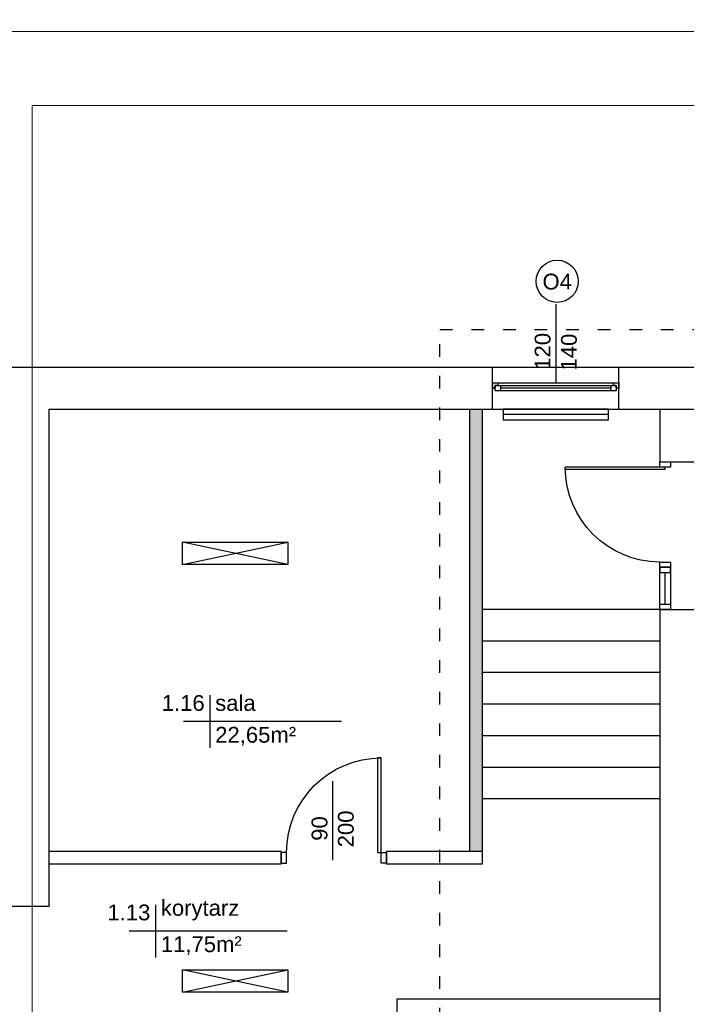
# Model space of a CAD drawing. Header units: millimetres. Extents: x -2994 to 13921, y -9859 to 2415.
# Tile 33 of 47: x 8100 to 8733, y -1198 to -263. Entities that reach past the tile are written whole.
import ezdxf
from ezdxf.enums import TextEntityAlignment as Align

# ---------------------------------------------------------------- set-up
doc = ezdxf.new("R2010")
doc.units = ezdxf.units.MM
doc.linetypes.add('ACAD_ISO03W100', pattern=[30, 12, -18])
for name, color, linetype, true_color in [('A_kreskowanie', 7, 'Continuous', 0x5e5e5e), ('A_sc_istn', 253, 'Continuous', 0x828282), ('A_sc_proj', 7, 'Continuous', 0x5e5e5e), ('A_stolarka', 7, 'Continuous', 0x5e5e5e), ('A_wymiary', 7, 'Continuous', 0x5e5e5e)]:
    doc.layers.add(name, color=color, linetype=linetype, true_color=true_color)
doc.layers.add('IE_OPISY_ogólne', color=7, linetype='Continuous', lineweight=30)
doc.layers.add('IE_OŚW_oprawy podstawowe', color=1, linetype='Continuous', lineweight=30)
doc.styles.get("Standard").update_dxf_attribs({"font": 'arial.ttf'})
doc.linetypes.add('TRACKS', pattern='A,0.15,[130,ltypeshp.shx,S=0.25,R=0,X=0,Y=0],0.15', length=0.3)

# ---------------------------------------------------------------- blocks, each defined once
blk = doc.blocks.new('*U27')
for p, q in [((-32.5, 20), (-37.5, 20)), ((-32.5, 17.5), (-32.5, 20)), ((77.5, 20), (-32.5, 20)), ((82.5, 20), (77.5, 20)), ((77.5, 20), (77.5, 17.5)), ((-37.5, 15), (-35, 15)), ((-35, 15), (-35, 17.5)), ((-35, 17.5), (-32.5, 17.5)), ((-30, 17.5), (-35, 17.5)), ((-35, 17.5), (-35, 12.5)), ((-35, 12.5), (-30, 12.5)), ((-30, 12.5), (-30, 17.5)), ((75, 17.5), (-30, 17.5)), ((-30, 15), (75, 15)), ((-30, 12.5), (75, 12.5)), ((-30, 12.5), (75, 12.5)), ((80, 17.5), (75, 17.5)), ((75, 17.5), (75, 12.5)), ((75, 12.5), (80, 12.5)), ((77.5, 17.5), (80, 17.5)), ((80, 17.5), (80, 15)), ((80, 12.5), (80, 17.5)), ((80, 15), (82.5, 15))]:
    blk.add_line(p, q)
for points in [[(-37.5, 20), (-37.5, 15), (-35, 15)], [(82.5, 20), (82.5, 15), (80, 15)]]:
    blk.add_lwpolyline(points)
blk = doc.blocks.new('*U15')
blk.add_lwpolyline([(75, 0), (0, 0)])
for tag, p in [('H', (30, 20)), ('S', (30, -5))]:
    blk.add_attdef(tag, text='', height=15, rotation=180).set_placement(p, align=Align.CENTER)
blk = doc.blocks.new('*U26')
for points in [[(35, 900), (35, 0), (0, 0), (0, 900)], [(-50, -100), (0, -100), (0, 0), (-50, 0)], [(950, 0), (950, -100), (900, -100), (900, 0)]]:
    blk.add_lwpolyline(points, close=True)
blk.add_arc((0, 0), 900, 0, 90)
blk = doc.blocks.new('jndf')
at = {"layer": 'A_stolarka', "ltscale": 2}
for p, q in [((6685.7, -1555593.7), (6685.7, -1556543.7)), ((6685.7, -1555593.7), (6705.7, -1555593.7)), ((6705.7, -1555593.7), (6705.7, -1556543.7))]:
    blk.add_line(p, q, dxfattribs=at)
for points in [[(5755.7, -1555643.7), (5805.7, -1555643.7), (5805.7, -1555543.7), (5755.7, -1555543.7)], [(6705.7, -1555643.7), (6755.7, -1555643.7), (6755.7, -1555543.7), (6705.7, -1555543.7)]]:
    blk.add_lwpolyline(points, close=True, dxfattribs=at)
blk.add_arc((6705.7, -1555643.7), 900, 180, 270, dxfattribs=at)

msp = doc.modelspace()

# ---------------------------------------------------------------- hatches: boundary and pattern name
at = {"layer": 'A_kreskowanie', "ltscale": 2}
h = msp.add_hatch(color=256, dxfattribs=at)
h.dxf.hatch_style = 1
h.paths.add_polyline_path([(8979.623, -865.1), (8967.623, -865.1), (8967.623, -1001.1), (8979.623, -1001.1)])
h.paths.add_polyline_path([(9123.82, -1033.1), (9123.82, -1031.1), (8979.623, -1031.1), (8979.623, -1043.1), (9123.82, -1043.1)])
h.paths.add_polyline_path([(9111.82, -1043.1), (9099.82, -1043.1), (9099.82, -1053.1), (9111.82, -1053.1)])
h.paths.add_polyline_path([(9264.499, -1031.1), (9223.82, -1031.1), (9223.82, -1043.1), (9264.499, -1043.1)])
h.paths.add_polyline_path([(9252.499, -865.1), (9240.499, -865.1), (9240.499, -873.1), (9240.499, -930.1), (9240.499, -1031.1), (9252.499, -1031.1)])
h.paths.add_polyline_path([(9474.536, -865.1), (9462.536, -865.1), (9462.536, -1031.1), (9382.711, -1031.1), (9367.82, -1031.1), (9367.82, -1043.1), (9474.536, -1043.1)])
h.paths.add_polyline_path([(9394.711, -1043.1), (9382.711, -1043.1), (9382.711, -1193.1), (9394.711, -1193.1)])
h.paths.add_polyline_path([(9111.82, -1153.546), (9099.82, -1153.546), (9099.82, -1193.1), (9111.82, -1193.1)])
h.paths.add_polyline_path([(8979.623, -1013.1), (8967.623, -1013.1), (8967.623, -1193.1), (8979.623, -1193.1)])
h.paths.add_polyline_path([(8841.258, -1193.1), (8759.854, -1193.1), (8759.854, -1203.1), (8764.854, -1203.1), (8764.854, -1213.1, 0.0278424), (8765.412, -1223.1), (8841.258, -1223.1)])
h.paths.add_polyline_path([(8764.854, -1213.1), (8759.854, -1213.1), (8759.854, -1223.1), (8765.412, -1223.1, -0.0278424)], flags=17)
h.paths.add_polyline_path([(8764.854, -1203.1), (8759.854, -1203.1), (8759.854, -1213.1), (8764.854, -1213.1)], flags=17)
h.paths.add_polyline_path([(8747.82, -1505.1), (8707.82, -1505.1), (8707.82, -1605.1), (8747.82, -1605.1)])
h.paths.add_polyline_path([(8758.413, -1605.1), (8747.82, -1605.1), (8747.82, -1617.1), (8758.413, -1617.1)])
h.paths.add_polyline_path([(8767.32, -1605.1), (8758.413, -1605.1), (8758.413, -1617.1), (8767.32, -1617.1)])
h.paths.add_polyline_path([(9056.82, -1605.1), (8907.32, -1605.1), (8907.32, -1617.1), (9056.82, -1617.1)])
h.paths.add_polyline_path([(9068.82, -1595.1), (9056.82, -1595.1), (9056.82, -1803.1), (9068.82, -1803.1)])
h.paths.add_polyline_path([(9370.82, -1363.1), (9358.82, -1363.1), (9068.82, -1363.1), (9068.82, -1375.1), (9358.82, -1375.1), (9358.82, -1803.1), (9370.82, -1803.1)])
h.paths.add_polyline_path([(10247.82, -853.1), (9367.82, -853.1), (9367.82, -865.1), (10247.82, -865.1)])
h.paths.add_polyline_path([(9846.351, -865.1), (9834.351, -865.1), (9834.351, -1193.1), (9846.351, -1193.1)])
h.paths.add_polyline_path([(10057.82, -865.1), (10045.82, -865.1), (10045.82, -1193.1), (10057.82, -1193.1)])
h.paths.add_polyline_path([(8538.82, -633.1), (8526.82, -633.1), (8526.82, -1053.1), (8538.82, -1053.1)])

# ---------------------------------------------------------------- linework, layer by layer
at = {"layer": 'A_sc_istn'}
for points in [[(8087.82, -1105.1), (8087.82, -593.1), (10237.82, -593.1), (10237.82, -263.1)], [(8127.82, -1105.1), (8127.82, -633.1), (10277.82, -633.1), (10277.82, -263.1)], [(8548.82, -633.1), (8548.82, -593.1)], [(8668.82, -633.1), (8668.82, -593.1)], [(8707.82, -633.1), (8707.82, -683.1)], [(8254.237, -780.56), (8354.237, -759.347)], [(8354.237, -780.56), (8254.237, -759.347)], [(8707.82, -823.1), (8707.82, -1505.1)], [(8280.363, -904.661), (8280.363, -954.661)], [(8405.363, -929.661), (8255.363, -929.661)], [(8348.109, -1053.1), (8127.82, -1053.1)], [(8348.109, -1065.1), (8348.109, -1053.1)], [(8538.82, -1053.1), (8448.109, -1053.1)], [(8448.109, -1065.1), (8448.109, -1053.1)], [(8348.109, -1065.1), (8127.82, -1065.1)], [(8538.82, -1065.1), (8448.109, -1065.1)], [(8127.82, -1105.1), (8087.82, -1105.1)], [(8228.731, -1103.537), (8228.731, -1153.537)], [(8353.731, -1128.537), (8203.731, -1128.537)], [(8254.237, -1186.486), (8354.237, -1165.272)], [(8354.237, -1186.486), (8254.237, -1165.272)], [(8707.82, -1193.1), (8457.82, -1193.1), (8457.82, -1223.1), (8707.82, -1223.1)]]:
    msp.add_lwpolyline(points, dxfattribs=at)
for points in [[(8658.82, -633.1), (8558.82, -633.1), (8558.82, -643.1), (8658.82, -643.1)], [(8254.237, -759.347), (8354.237, -759.347), (8354.237, -780.56), (8254.237, -780.56)], [(8254.237, -1165.272), (8354.237, -1165.272), (8354.237, -1186.486), (8254.237, -1186.486)]]:
    msp.add_lwpolyline(points, close=True, dxfattribs=at)
at = {"layer": 'A_sc_istn', "linetype": 'TRACKS', "ltscale": 20}
msp.add_lwpolyline([(8658.82, -638.1), (8558.82, -638.1)], dxfattribs=at)
at = {"layer": 'A_sc_istn'}
msp.add_circle((8610.206, -511.505), 20, dxfattribs=at)
at = {"layer": 'A_sc_proj', "ltscale": 2}
for p, q in [((8526.82, -633.1), (8526.82, -1053.1)), ((8538.82, -633.1), (8538.82, -1065.1)), ((8707.82, -683.1), (8747.82, -683.1)), ((8707.82, -823.1), (8747.82, -823.1))]:
    msp.add_line(p, q, dxfattribs=at)
at = {"layer": 'A_stolarka', "ltscale": 2}
msp.add_line((8712.82, -818.1), (8712.82, -788.1), dxfattribs=at)
for points in [[(8707.82, -783.1), (8707.82, -788.1), (8717.82, -788.1), (8717.82, -783.1)], [(8717.82, -783.1), (8717.82, -823.1), (8707.82, -823.1), (8707.82, -783.1)], [(8707.82, -823.1), (8707.82, -818.1), (8717.82, -818.1), (8717.82, -823.1)]]:
    msp.add_lwpolyline(points, close=True, dxfattribs=at)
at = {"layer": 'A_wymiary', "ltscale": 2}
for p, q in [((8707.82, -823.1), (8538.82, -823.1)), ((8707.82, -853.1), (8538.82, -853.1)), ((8707.82, -883.1), (8538.82, -883.1)), ((8707.82, -913.1), (8538.82, -913.1)), ((8707.82, -943.1), (8538.82, -943.1)), ((8707.82, -973.1), (8538.82, -973.1)), ((8707.82, -1003.1), (8538.82, -1003.1))]:
    msp.add_line(p, q, dxfattribs=at)
at = {"layer": 'IE_OPISY_ogólne', "lineweight": 15}
for points in [[(7951.507, -274.445), (7951.507, -3244.445), (13891.507, -3244.445), (13891.507, -274.445)], [(8111.507, -344.445), (8111.507, -3174.445), (13821.507, -3174.445), (13821.507, -344.445)]]:
    msp.add_lwpolyline(points, close=True, dxfattribs=at)
at = {"layer": 'IE_OŚW_oprawy podstawowe', "color": 0, "linetype": 'ACAD_ISO03W100'}
msp.add_lwpolyline([(8498.772, -557.358), (10316.254, -557.358), (10316.821, -1869.687), (8688.82, -1872.795), (8688.82, -1213.294), (8498.772, -1213.294)], close=True, dxfattribs=at)

# ---------------------------------------------------------------- block references
at = {"layer": 'A_sc_istn', "linetype": 'ACAD_ISO03W100'}
ref = msp.add_blockref('*U15', (8608.82, -608.097), dxfattribs=dict(at, xscale=-1, rotation=270))
ref.add_attrib('S', '120', dxfattribs={"layer": '0', "height": 15, "rotation": 90}).set_placement((8603.82, -578.028), align=Align.CENTER)
ref.add_attrib('H', '140', dxfattribs={"layer": '0', "height": 15, "rotation": 90}).set_placement((8628.82, -578.721), align=Align.CENTER)
at = {"layer": 'A_sc_istn', "xscale": -1}
msp.add_blockref('*U27', (8631.32, -628.097), dxfattribs=at)
at = {"layer": 'A_sc_istn', "xscale": -0.1, "yscale": 0.1, "zscale": 0.1}
msp.add_blockref('*U26', (8443.109, -1054.1), dxfattribs=at)
at = {"layer": 'A_sc_istn', "linetype": 'ACAD_ISO03W100'}
ref = msp.add_blockref('*U15', (8396.909, -1061.066), dxfattribs=dict(at, xscale=-1, rotation=270))
ref.add_attrib('S', '90', dxfattribs={"layer": '0', "height": 15, "rotation": 90}).set_placement((8391.909, -1031.193), align=Align.CENTER)
ref.add_attrib('H', '200', dxfattribs={"layer": '0', "height": 15, "rotation": 90}).set_placement((8416.909, -1031.563), align=Align.CENTER)
at = {"layer": 'A_stolarka', "xscale": -0.1, "yscale": 0.1, "zscale": 0.1, "rotation": 270}
msp.add_blockref('jndf', (164272.195, -1358.673), dxfattribs=at)

# ---------------------------------------------------------------- texts
at = {"layer": 'A_sc_istn', "char_height": 30}
for s, insert, attachment_point in [('{\\H0.5x;O4}', (8596.235, -519.501), 7), ('{\\H0.5x;1.16}', (8275.363, -919.661), 9), ('{\\H0.5x;sala}', (8285.363, -919.661), 7), ('{\\H0.5x;22,65m²}', (8285.363, -934.661), 1), ('{\\H0.5x;1.13}', (8223.731, -1118.537), 9), ('{\\H0.5x;korytarz}', (8233.731, -1118.537), 7), ('{\\H0.5x;11,75m²}', (8233.731, -1133.537), 1)]:
    msp.add_mtext_dynamic_manual_height_columns(s, width=232.59527, gutter_width=12.5, heights=[0], dxfattribs=dict(at, insert=insert, attachment_point=attachment_point))

doc.saveas('drawing.dxf')
